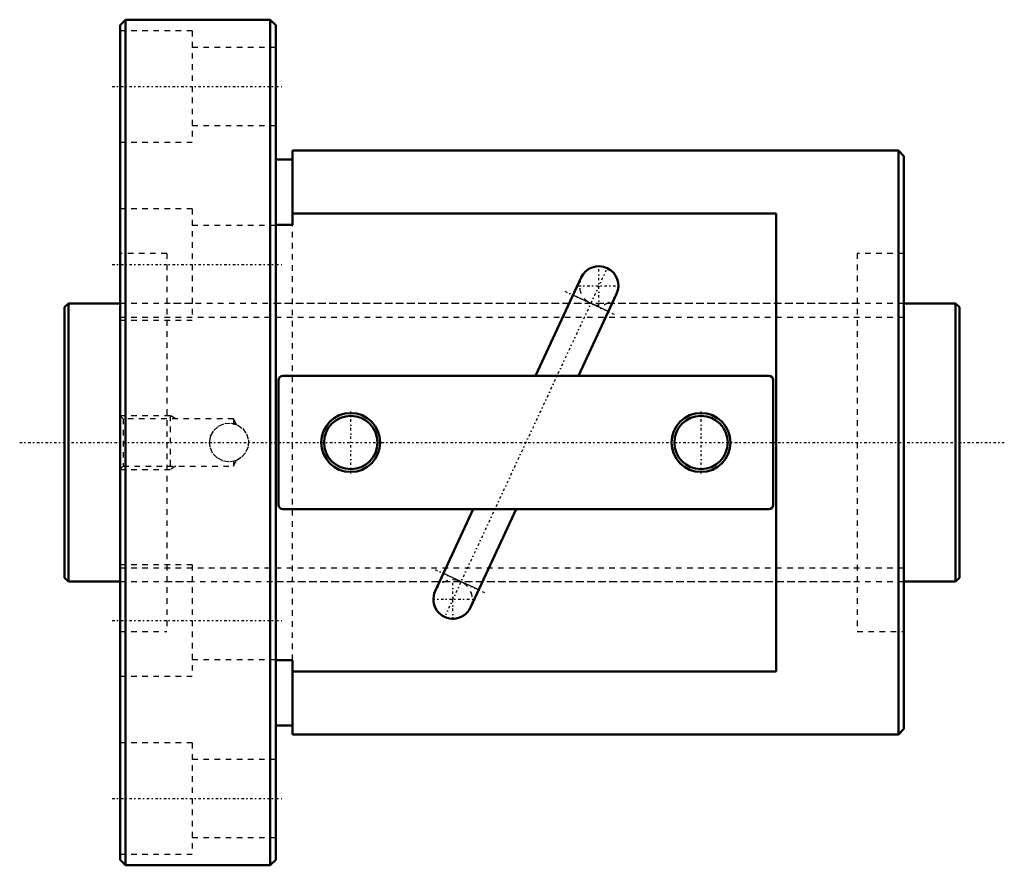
# Model space of a CAD drawing. Header units: millimetres. Extents: x -8 to 169, y -76 to 76.
import ezdxf

# ---------------------------------------------------------------- set-up
doc = ezdxf.new("R2010")
doc.units = ezdxf.units.MM
doc.linetypes.add('Center', pattern=[1.5, 0.45, -0.5, 0.05, -0.5])
doc.linetypes.add('Dashed', pattern=[2, 1, -1])
for name, color, linetype, lineweight in [('2d ConnectionPoints', 7, 'Continuous', 50), ('AM_0', 7, 'Continuous', 50), ('AM_4', 3, 'Continuous', 25), ('AM_5', 3, 'Continuous', 25), ('AM_7', 7, 'Center', 25), ('AM_9', 6, 'Dashed', 25)]:
    doc.layers.add(name, color=color, linetype=linetype, lineweight=lineweight)

# ---------------------------------------------------------------- blocks, each defined once
blk = doc.blocks.new('1_BNF_5020_2_5RR_Nut_0_in_BNF5020V_2_5RRG1_161LC0_000_rev_0')
at = {"layer": 'AM_0'}
for p, q in [((11, 76), (10, 75)), ((10, 75), (10, -75)), ((37, 76), (11, 76)), ((11, 76), (11, -76)), ((38, 75), (37, 76)), ((37, 76), (37, -76)), ((38, 75), (38, -75)), ((41, 52.5), (41, 39.13)), ((150, 52.5), (41, 52.5)), ((151, 51.5), (150, 52.5)), ((150, 52.5), (150, -52.5)), ((151, 51.5), (151, -51.5)), ((41, 50.9), (38, 50.9)), ((128, 41.19), (41, 41.19)), ((128, -41.19), (128, 41.19)), ((41, 39.13), (38, 39.13)), ((92.97, 29.66), (84.73, 12)), ((92.46, 12), (99.31, 26.71)), ((38.5, 11.2), (38.5, -11.2)), ((126.7, 12), (39.3, 12)), ((127.5, -11.2), (127.5, 11.2)), ((39.3, -12), (126.7, -12)), ((73.54, -12), (66.69, -26.71)), ((73.03, -29.66), (81.27, -12)), ((38, -39.13), (41, -39.13)), ((41, -39.13), (41, -52.5)), ((41, -41.19), (128, -41.19)), ((38, -50.9), (41, -50.9)), ((41, -52.5), (150, -52.5)), ((150, -52.5), (151, -51.5)), ((10, -75), (11, -76)), ((11, -76), (37, -76)), ((37, -76), (38, -75))]:
    blk.add_line(p, q, dxfattribs=at)
for centre, radius in [((51.5, 0), 5.3), ((51.5, 0), 4.8), ((114.5, 0), 5.3), ((114.5, 0), 4.8)]:
    blk.add_circle(centre, radius, dxfattribs=at)
for centre, radius, start, end in [((96.14, 28.19), 3.5, 335, 155), ((39.3, 11.2), 0.8, 90, 180), ((126.7, 11.2), 0.8, 0, 90), ((39.3, -11.2), 0.8, 180, 270), ((126.7, -11.2), 0.8, 270, 360), ((69.86, -28.19), 3.5, 155, 335)]:
    blk.add_arc(centre, radius, start, end, dxfattribs=at)
at = {"layer": 'AM_4'}
for p, q in [((97.84, 23.54), (91.49, 26.49)), ((74.51, -26.49), (68.16, -23.54))]:
    blk.add_line(p, q, dxfattribs=at)
at = {"layer": 'AM_5', "linetype": 'Dashed'}
for p, q in [((10, 4.86), (19, 4.86)), ((20.01, 4.28), (19, 4.86)), ((19, 4.86), (19, -4.86)), ((10, -4.86), (19, -4.86)), ((20.01, -4.28), (19, -4.86))]:
    blk.add_line(p, q, dxfattribs=at)
at = {"layer": 'AM_7'}
for p, q in [((8.6, 64), (39.4, 64)), ((8.6, 32), (39.4, 32)), ((97.46, 31), (68.54, -31)), ((96.14, 24.51), (96.14, 31.86)), ((90.03, 27.18), (99.3, 22.85)), ((92.47, 28.19), (99.82, 28.19)), ((51.5, -5.57), (51.5, 5.57)), ((114.5, -5.57), (114.5, 5.57)), ((66.7, -22.85), (75.97, -27.18)), ((69.86, -31.86), (69.86, -24.51)), ((66.18, -28.19), (73.53, -28.19)), ((8.6, -32), (39.4, -32)), ((8.6, -64), (39.4, -64))]:
    blk.add_line(p, q, dxfattribs=at)
at = {"layer": 'AM_9'}
for p, q in [((23, 74), (10, 74)), ((23, 74), (23, 54)), ((38, 71), (23, 71)), ((23, 57), (38, 57)), ((10, 54), (23, 54)), ((23, 42), (10, 42)), ((23, 42), (23, 22)), ((38, 39), (23, 39)), ((41, -39.13), (41, 39.13)), ((18.4, 34), (10, 34)), ((18.4, 34), (18.4, -34)), ((151, 34), (142.6, 34)), ((142.6, 34), (142.6, -34)), ((142.6, 25), (18.4, 25)), ((10, 22), (23, 22)), ((10.58, 4.28), (10, 4.86)), ((30.4, 4.28), (10.58, 4.28)), ((10.58, 4.28), (10.58, -4.28)), ((30.87, 3.28), (30.4, 4.28)), ((30.4, 4.28), (30.4, 3.41)), ((30.88, 3.26), (30.83, 3.28)), ((30.4, -4.28), (30.87, -3.28)), ((30.4, -3.41), (30.4, -4.28)), ((30.83, -3.28), (30.88, -3.26)), ((10, -4.86), (10.58, -4.28)), ((10.58, -4.28), (30.4, -4.28)), ((23, -22), (10, -22)), ((23, -22), (23, -42)), ((18.4, -25), (142.6, -25)), ((10, -34), (18.4, -34)), ((142.6, -34), (151, -34)), ((23, -39), (38, -39)), ((10, -42), (23, -42)), ((23, -54), (10, -54)), ((23, -54), (23, -74)), ((38, -57), (23, -57)), ((23, -71), (38, -71)), ((10, -74), (23, -74))]:
    blk.add_line(p, q, dxfattribs=at)
blk.add_lwpolyline([(26.1, 0), (26.3, 1.15), (26.86, 2.17), (27.73, 2.96), (28.82, 3.41), (29.99, 3.48), (31.11, 3.16), (32.06, 2.49), (32.75, 1.53), (33.08, 0.4), (33.02, -0.77), (32.58, -1.84), (31.8, -2.72), (30.77, -3.3), (29.62, -3.5), (28.47, -3.31), (27.44, -2.76), (26.65, -1.89), (26.19, -0.8), (26.1, 0)], dxfattribs=at)
for centre, start, end in [((96.14, 28.19), 155, 335), ((29.6, 0), 69.4854, 79.8577), ((29.6, 0), 161.5037, 182.2897), ((69.86, -28.19), 335, 155)]:
    blk.add_arc(centre, 3.5, start, end, dxfattribs=at)
blk = doc.blocks.new('2_BNF_5020_2_5RR000_Shaft_0_in_BNF5020V_2_5RRG1_161LC0_000_rev_0')
at = {"layer": 'AM_0'}
for p, q in [((0.7, 25), (0, 24.3)), ((10, 25), (0.7, 25)), ((0.7, 25), (0.7, -25)), ((160.3, 25), (151, 25)), ((161, 24.3), (160.3, 25)), ((160.3, 25), (160.3, -25)), ((0, 24.3), (0, -24.3)), ((161, 24.3), (161, -24.3)), ((0, -24.3), (0.7, -25)), ((160.3, -25), (161, -24.3)), ((0.7, -25), (10, -25)), ((151, -25), (160.3, -25))]:
    blk.add_line(p, q, dxfattribs=at)
at = {"layer": 'AM_5', "linetype": 'Dashed'}
for p, q in [((10, 22.5465), (151, 22.5465)), ((10, -22.5465), (151, -22.5465))]:
    blk.add_line(p, q, dxfattribs=at)
at = {"layer": 'AM_7'}
blk.add_line((-8.05, 0), (169.05, 0), dxfattribs=at)
at = {"layer": 'AM_9'}
for p, q in [((23, 25), (10, 25)), ((151, 25), (38, 25)), ((10, -25), (23, -25)), ((38, -25), (151, -25))]:
    blk.add_line(p, q, dxfattribs=at)

msp = doc.modelspace()

# ---------------------------------------------------------------- linework, layer by layer
at = {"layer": '2d ConnectionPoints'}
for p in [(0, 0), (10, 0)]:
    msp.add_point(p, dxfattribs=at)

# ---------------------------------------------------------------- block references
for name in ['1_BNF_5020_2_5RR_Nut_0_in_BNF5020V_2_5RRG1_161LC0_000_rev_0', '2_BNF_5020_2_5RR000_Shaft_0_in_BNF5020V_2_5RRG1_161LC0_000_rev_0']:
    msp.add_blockref(name, (0, 0))

doc.saveas('drawing.dxf')
